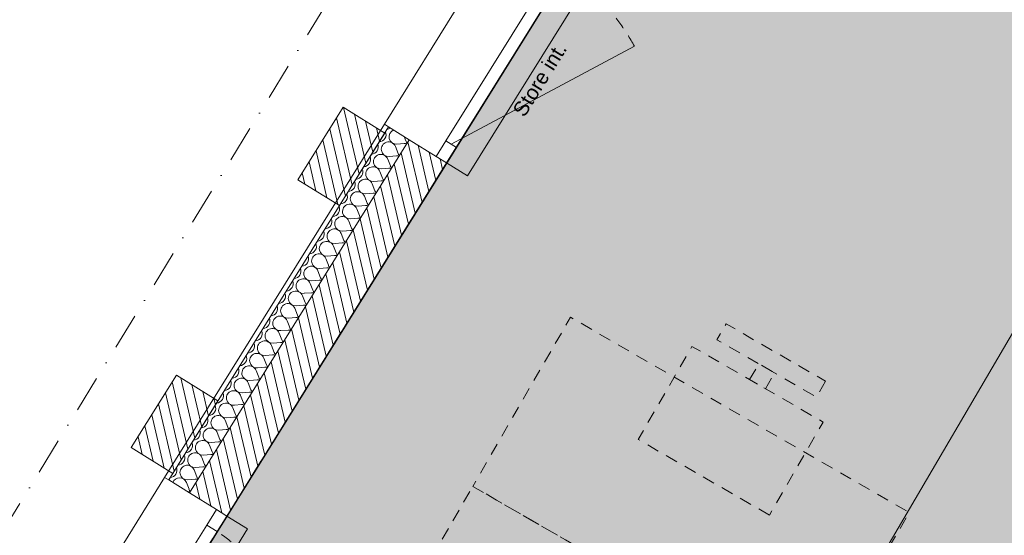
# Model space of a CAD drawing. Header units: millimetres. Extents: x -95266 to 45774, y -33242 to 22435.
# Tile 84 of 88: x -79527 to -75498, y 18210 to 20322. Entities that reach past the tile are written whole.
import ezdxf
from ezdxf.enums import TextEntityAlignment as Align

# ---------------------------------------------------------------- set-up
doc = ezdxf.new("R2010")
doc.units = ezdxf.units.MM
doc.header["$MEASUREMENT"] = 0
for name, pattern in [('! FIN Pointille', [87.5, 50, -37.5]), ('! STR Pointille', [87.5, 50, -37.5]), ('! URB Limite propriété', [300, 150, -75, 0, -75]), ('Tirets petits', [125, 75, -50])]:
    doc.linetypes.add(name, pattern=pattern)
for name, color, linetype in [('01-STR_Dalles.ARCHI', 7, 'Continuous'), ('01-STR_Murs extérieurs.ARCHI', 7, 'Continuous'), ('03-SURFACE _ Utile.ARCHI', 7, 'Continuous'), ('04-SOE_Faux Plafond.ARCHI', 7, 'Continuous'), ('04-SOE_Revetement de sol.ARCHI', 7, 'Continuous'), ('05-INF _ COTATIONS.ARCHI', 7, 'Continuous'), ('06-REP _ EQUIP MOBI _ hors marché.ARCHI', 7, 'Continuous'), ('06-REP _ EQUIP MOBI _ marché.ARCHI', 7, 'Continuous'), ('Fenêtres Archicad', 7, 'Continuous'), ('Marques de fenêtre Archicad', 7, 'Continuous'), ('Marques de Zone Archicad', 7, 'Continuous'), ('Nouveau_07-VRD_Terrain EDL_Parcelle.ARCHI', 7, 'Continuous')]:
    doc.layers.add(name, color=color, linetype=linetype)
doc.styles.add('STYLE_GENERE_1', font='arial.ttf')
doc.styles.add('STYLE_GENERE_2', font='arial.ttf')
doc.dimstyles.new('STYLE_GENERE__1', dxfattribs={"dimtxt": 75, "dimasz": 57, "dimexe": 0.18, "dimexo": 50, "dimgap": 0, "dimtad": 1, "dimlfac": 0.001, "dimzin": 0, "dimdsep": 46, "dimtxsty": 'STYLE_GENERE_1', "dimblk": 'ARROWHEAD_2', "dimblk1": 'ARROWHEAD_2', "dimblk2": 'ARROWHEAD_2', "dimcen": 0.09, "dimclrd": 256, "dimclre": 256, "dimclrt": 256, "dimazin": 0, "dimtfac": 1, "dimtdec": 4, "dimtmove": 0, "dimatfit": 3, "dimfxl": 0, "dimtolj": 1, "dimtzin": 0, "dimarcsym": 0})

# ---------------------------------------------------------------- blocks, each defined once
blk = doc.blocks.new('Dalle_1_2', base_point=(-76490.4, 21808.4))
at = {"layer": '01-STR_Dalles.ARCHI', "color": 7, "linetype": 'Continuous', "lineweight": 5, "flags": 128}
blk.add_lwpolyline([(-76490.4, 21808.4), (-87291.7, 4437.9), (-82006.1, 1387.3), (-82425.9, 539.4), (-77581.8, -2296.9), (-72433.7, 6489), (-56478, -2855), (-54056.4, -4268.9), (-54717.7, -5397.6), (-55839.4, -4740.4), (-56513, -5890.1), (-48741.5, -10399.6), (-47429.1, -8161.6), (-44547, -9851.7), (-45759.6, -11920.3), (-44179.8, -12831.6), (-42533.9, -10035.9), (-41442, -10665.3), (-36023.4, -1555.2)], close=True, dxfattribs=at)
blk = doc.blocks.new('SRU__12_2', base_point=(-72946.4, 17552.5))
at = {"layer": '03-SURFACE _ Utile.ARCHI', "linetype": 'Continuous', "lineweight": 0, "true_color": 0xffdad2}
blk.add_hatch(color=254, dxfattribs=at).paths.add_polyline_path([(-76490.4, 21808.4), (-81271, 14120.2), (-78092.6, 12257.8), (-76599.2, 14806.5), (-75361.8, 14081.5), (-74211.7, 16044.4), (-72270.4, 14906.9), (-72449.2, 14601.8), (-70290.1, 13341.4), (-70031.3, 13189.8), (-69631.6, 12955.6), (-67489.3, 16611.6)])
at = {"layer": 'Marques de Zone Archicad', "color": 7, "lineweight": 5}
for tag, height, style, p in [('ROOM_NAME', 125, 'STYLE_GENERE_2', (-73133.8, 18199.2)), ('DUMMY_861', 125, 'STYLE_GENERE_2', (-72820.4, 18046.8)), ('measuredAreaCode', 100, 'STYLE_GENERE_1', (-73251.7, 18000.8)), ('DUMMY_862', 100, 'STYLE_GENERE_1', (-73349.9, 17830.7)), ('DUMMY_864', 100, 'STYLE_GENERE_1', (-73448.1, 17660.6)), ('DUMMY_863', 100, 'STYLE_GENERE_1', (-73079.3, 17674.4)), ('titleZoneLevel', 100, 'STYLE_GENERE_1', (-73546.3, 17490.5)), ('DUMMY_865', 100, 'STYLE_GENERE_1', (-73111.5, 17466.2))]:
    blk.add_attdef(tag, text='', height=height, rotation=329.9997, dxfattribs=dict(at, style=style)).set_placement(p, align=Align.TOP_LEFT)
blk = doc.blocks.new('Dalle_8_2', base_point=(-87291.7, 4437.9))
at = {"layer": '04-SOE_Faux Plafond.ARCHI', "color": 252, "linetype": 'Tirets petits', "lineweight": 5, "flags": 128}
blk.add_lwpolyline([(-87291.7, 4437.9), (-76490.4, 21808.4), (-36023.4, -1555.2), (-39411.7, -7251.8), (-41500.3, -6028), (-43890.9, -4627.3), (-44756.4, -6104.4), (-53251, -1126.9), (-52156.1, 745.7), (-53422.7, 1487.9), (-53460.6, 1423.2), (-53841, 1646.1), (-57988.5, 4076.8), (-57988.2, 4077.3), (-63007.5, 7016.8), (-62958, 7101.4), (-66320.9, 9071.9), (-66373.3, 8982.4), (-70933.1, 11661), (-70035.8, 13192.4), (-72449.2, 14601.8), (-72270.4, 14906.9), (-74211.7, 16044.4), (-75399.8, 14016.8), (-76572.4, 14703.9), (-78078.4, 12133.6), (-80174.3, 8556.8), (-78961.8, 7856.7), (-78041.3, 9427.6), (-72585.2, 6230.6), (-77581.8, -2296.9), (-82427.2, 536.8), (-82006.1, 1387.3)], close=True, dxfattribs=at)
blk = doc.blocks.new('Dalle_16_2', base_point=(-87291.7, 4437.9))
at = {"layer": '04-SOE_Revetement de sol.ARCHI', "color": 7, "linetype": 'Continuous', "lineweight": 5, "flags": 128}
blk.add_lwpolyline([(-87291.7, 4437.9), (-76490.4, 21808.4), (-50739, 6940.8)], dxfattribs=at)
blk = doc.blocks.new('Mur_6_2', base_point=(-78217.8, 19560.6))
at = {"layer": '01-STR_Murs extérieurs.ARCHI', "linetype": 'Continuous', "lineweight": 0, "true_color": 0x000000}
h = blk.add_hatch(dxfattribs=at)
h.set_pattern_fill('Hachure_simple_0002', color=18, style=0, pattern_type=2)
h.set_pattern_definition([(103.12592, (0, 0), (36.52025, 8.515946), [])])
h.paths.add_polyline_path([(-78217.8, 19560.6), (-78033, 19857.8), (-78202.9, 19963.5), (-78387.7, 19666.2)])
at = {"layer": '01-STR_Murs extérieurs.ARCHI', "color": 7, "linetype": 'Continuous', "lineweight": 5, "flags": 128}
for points in [[(-78202.9, 19963.5), (-78387.7, 19666.2)], [(-78033, 19857.8), (-78202.9, 19963.5)], [(-78217.8, 19560.6), (-78033, 19857.8)], [(-78387.7, 19666.2), (-78217.8, 19560.6)]]:
    blk.add_lwpolyline(points, dxfattribs=at)
blk = doc.blocks.new('*X158')
at = {"layer": '01-STR_Murs extérieurs.ARCHI', "color": 7, "linetype": 'Continuous', "lineweight": 5}
for p, q in [((-77953.7, 19843.9), (-77946.6, 19825.5)), ((-77989.1, 19802.5), (-77978.3, 19774.5)), ((-77982.8, 19812.7), (-77952.9, 19815.3)), ((-78020.8, 19751.5), (-78009.9, 19723.6)), ((-78014.5, 19761.7), (-77984.6, 19764.3)), ((-78046.2, 19710.8), (-78016.3, 19713.4)), ((-78077.9, 19659.8), (-78048, 19662.4)), ((-78052.5, 19700.6), (-78041.6, 19672.6)), ((-78084.2, 19649.6), (-78073.3, 19621.7)), ((-78115.9, 19598.7), (-78105, 19570.7)), ((-78109.5, 19608.9), (-78079.6, 19611.5)), ((-78147.6, 19547.7), (-78136.7, 19519.8)), ((-78141.2, 19557.9), (-78111.3, 19560.5)), ((-78172.9, 19507), (-78143, 19509.6)), ((-78179.2, 19496.8), (-78168.4, 19468.8)), ((-78210.9, 19445.8), (-78200, 19417.9)), ((-78204.6, 19456), (-78174.7, 19458.6)), ((-78242.6, 19394.9), (-78231.7, 19366.9)), ((-78236.3, 19405.1), (-78206.4, 19407.7)), ((-78274.3, 19343.9), (-78263.4, 19316)), ((-78268, 19354.1), (-78238.1, 19356.7)), ((-78299.6, 19303.2), (-78269.7, 19305.8)), ((-78306, 19293), (-78295.1, 19265)), ((-78337.7, 19242), (-78326.8, 19214.1)), ((-78331.3, 19252.2), (-78301.4, 19254.8)), ((-78369.3, 19191.1), (-78358.5, 19163.1)), ((-78363, 19201.3), (-78333.1, 19203.9)), ((-78401, 19140.1), (-78390.1, 19112.2)), ((-78394.7, 19150.3), (-78364.8, 19152.9)), ((-78426.4, 19099.4), (-78396.5, 19102)), ((-78432.7, 19089.2), (-78421.8, 19061.2)), ((-78464.4, 19038.2), (-78453.5, 19010.3)), ((-78458, 19048.4), (-78428.2, 19051)), ((-78496.1, 18987.3), (-78485.2, 18959.3)), ((-78489.7, 18997.4), (-78459.8, 19000.1)), ((-78527.8, 18936.3), (-78516.9, 18908.3)), ((-78521.4, 18946.5), (-78491.5, 18949.1)), ((-78553.1, 18895.5), (-78523.2, 18898.2)), ((-78559.4, 18885.4), (-78548.6, 18857.4)), ((-78591.1, 18834.4), (-78580.2, 18806.4)), ((-78584.8, 18844.6), (-78554.9, 18847.2)), ((-78622.8, 18783.4), (-78611.9, 18755.5)), ((-78616.5, 18793.6), (-78586.6, 18796.2)), ((-78648.1, 18742.7), (-78618.3, 18745.3)), ((-78654.5, 18732.5), (-78643.6, 18704.5)), ((-78686.2, 18681.5), (-78675.3, 18653.6)), ((-78679.8, 18691.7), (-78649.9, 18694.3)), ((-78717.9, 18630.6), (-78707, 18602.6)), ((-78711.5, 18640.8), (-78681.6, 18643.4)), ((-78749.5, 18579.6), (-78738.7, 18551.7)), ((-78743.2, 18589.8), (-78713.3, 18592.4)), ((-78774.9, 18538.9), (-78745, 18541.5)), ((-78781.2, 18528.7), (-78770.3, 18500.7)), ((-78812.9, 18477.7), (-78802, 18449.8)), ((-78806.6, 18487.9), (-78776.7, 18490.5)), ((-78844.6, 18426.8), (-78833.7, 18398.8)), ((-78838.2, 18437), (-78808.4, 18439.6))]:
    blk.add_line(p, q, dxfattribs=at)
for centre, start, end in [((-78057.3, 19852), 328.1259, 22.4228), ((-78025.6, 19902.9), 273.829, 304.1995), ((-77985.4, 19842.6), 111.6534, 274.9958), ((-78057.3, 19852), 273.829, 328.1259), ((-77918.6, 19836.4), 201.256, 221.6815), ((-78089, 19801), 273.829, 328.1259), ((-78089, 19801), 328.1259, 22.4228), ((-78017.1, 19791.6), 21.256, 274.9958), ((-77950.3, 19785.4), 74.5703, 94.9958), ((-78120.7, 19750), 328.1259, 22.4228), ((-78048.8, 19740.7), 21.256, 274.9958), ((-77982, 19734.5), 74.5703, 94.9958), ((-77950.3, 19785.4), 201.256, 221.6815), ((-78152.4, 19699.1), 328.1259, 22.4228), ((-78120.7, 19750), 273.829, 328.1259), ((-78080.5, 19689.7), 21.256, 274.9958), ((-78013.7, 19683.5), 74.5703, 94.9958), ((-77982, 19734.5), 201.256, 221.6815), ((-78152.4, 19699.1), 273.829, 328.1259), ((-78112.1, 19638.8), 21.256, 274.9958), ((-78045.4, 19632.6), 74.5703, 94.9958), ((-78013.7, 19683.5), 201.256, 221.6815), ((-78184, 19648.1), 273.829, 328.1259), ((-78184, 19648.1), 328.1259, 22.4228), ((-78045.4, 19632.6), 201.256, 221.6815), ((-78215.7, 19597.2), 273.829, 328.1259), ((-78215.7, 19597.2), 328.1259, 22.4228), ((-78143.8, 19587.8), 21.256, 274.9958), ((-78077, 19581.6), 74.5703, 94.9958), ((-78247.4, 19546.2), 328.1259, 22.4228), ((-78175.5, 19536.9), 21.256, 274.9958), ((-78108.7, 19530.7), 74.5703, 94.9958), ((-78077, 19581.6), 201.256, 221.6815), ((-78279.1, 19495.3), 328.1259, 22.4228), ((-78247.4, 19546.2), 273.829, 328.1259), ((-78207.2, 19485.9), 21.256, 274.9958), ((-78140.4, 19479.7), 74.5703, 94.9958), ((-78108.7, 19530.7), 201.256, 221.6815), ((-78279.1, 19495.3), 273.829, 328.1259), ((-78238.9, 19435), 21.256, 274.9958), ((-78140.4, 19479.7), 201.256, 221.6815), ((-78310.8, 19444.3), 273.829, 328.1259), ((-78310.8, 19444.3), 328.1259, 22.4228), ((-78172.1, 19428.7), 74.5703, 94.9958), ((-78342.5, 19393.4), 328.1259, 22.4228), ((-78270.6, 19384), 21.256, 274.9958), ((-78203.8, 19377.8), 74.5703, 94.9958), ((-78172.1, 19428.7), 201.256, 221.6815), ((-78374.1, 19342.4), 328.1259, 22.4228), ((-78342.5, 19393.4), 273.829, 328.1259), ((-78302.2, 19333), 21.256, 274.9958), ((-78235.5, 19326.8), 74.5703, 94.9958), ((-78203.8, 19377.8), 201.256, 221.6815), ((-78405.8, 19291.5), 328.1259, 22.4228), ((-78374.1, 19342.4), 273.829, 328.1259), ((-78333.9, 19282.1), 21.256, 274.9958), ((-78267.1, 19275.9), 74.5703, 94.9958), ((-78235.5, 19326.8), 201.256, 221.6815), ((-78405.8, 19291.5), 273.829, 328.1259), ((-78365.6, 19231.1), 21.256, 274.9958), ((-78267.1, 19275.9), 201.256, 221.6815), ((-78437.5, 19240.5), 273.829, 328.1259), ((-78437.5, 19240.5), 328.1259, 22.4228), ((-78298.8, 19224.9), 74.5703, 94.9958), ((-78469.2, 19189.6), 328.1259, 22.4228), ((-78397.3, 19180.2), 21.256, 274.9958), ((-78330.5, 19174), 74.5703, 94.9958), ((-78298.8, 19224.9), 201.256, 221.6815), ((-78500.9, 19138.6), 328.1259, 22.4228), ((-78469.2, 19189.6), 273.829, 328.1259), ((-78429, 19129.2), 21.256, 274.9958), ((-78362.2, 19123), 74.5703, 94.9958), ((-78330.5, 19174), 201.256, 221.6815), ((-78532.6, 19087.7), 328.1259, 22.4228), ((-78500.9, 19138.6), 273.829, 328.1259), ((-78460.7, 19078.3), 21.256, 274.9958), ((-78393.9, 19072.1), 74.5703, 94.9958), ((-78362.2, 19123), 201.256, 221.6815), ((-78532.6, 19087.7), 273.829, 328.1259), ((-78492.3, 19027.3), 21.256, 274.9958), ((-78393.9, 19072.1), 201.256, 221.6815), ((-78564.2, 19036.7), 273.829, 328.1259), ((-78564.2, 19036.7), 328.1259, 22.4228), ((-78425.6, 19021.1), 74.5703, 94.9958), ((-78595.9, 18985.8), 328.1259, 22.4228), ((-78524, 18976.4), 21.256, 274.9958), ((-78457.2, 18970.2), 74.5703, 94.9958), ((-78425.6, 19021.1), 201.256, 221.6815), ((-78627.6, 18934.8), 328.1259, 22.4228), ((-78595.9, 18985.8), 273.829, 328.1259), ((-78555.7, 18925.4), 21.256, 274.9958), ((-78488.9, 18919.2), 74.5703, 94.9958), ((-78457.2, 18970.2), 201.256, 221.6815), ((-78627.6, 18934.8), 273.829, 328.1259), ((-78587.4, 18874.5), 21.256, 274.9958), ((-78520.6, 18868.3), 74.5703, 94.9958), ((-78488.9, 18919.2), 201.256, 221.6815), ((-78659.3, 18883.9), 273.829, 328.1259), ((-78659.3, 18883.9), 328.1259, 22.4228), ((-78520.6, 18868.3), 201.256, 221.6815), ((-78691, 18832.9), 273.829, 328.1259), ((-78691, 18832.9), 328.1259, 22.4228), ((-78619.1, 18823.5), 21.256, 274.9958), ((-78552.3, 18817.3), 74.5703, 94.9958), ((-78722.7, 18781.9), 328.1259, 22.4228), ((-78650.8, 18772.6), 21.256, 274.9958), ((-78584, 18766.4), 74.5703, 94.9958), ((-78552.3, 18817.3), 201.256, 221.6815), ((-78754.3, 18731), 328.1259, 22.4228), ((-78722.7, 18781.9), 273.829, 328.1259), ((-78682.4, 18721.6), 21.256, 274.9958), ((-78615.7, 18715.4), 74.5703, 94.9958), ((-78584, 18766.4), 201.256, 221.6815), ((-78754.3, 18731), 273.829, 328.1259), ((-78714.1, 18670.7), 21.256, 274.9958), ((-78615.7, 18715.4), 201.256, 221.6815), ((-78786, 18680), 273.829, 328.1259), ((-78786, 18680), 328.1259, 22.4228), ((-78647.3, 18664.5), 74.5703, 94.9958), ((-78817.7, 18629.1), 328.1259, 22.4228), ((-78745.8, 18619.7), 21.256, 274.9958), ((-78679, 18613.5), 74.5703, 94.9958), ((-78647.3, 18664.5), 201.256, 221.6815), ((-78849.4, 18578.1), 328.1259, 22.4228), ((-78817.7, 18629.1), 273.829, 328.1259), ((-78777.5, 18568.8), 21.256, 274.9958), ((-78710.7, 18562.6), 74.5703, 94.9958), ((-78679, 18613.5), 201.256, 221.6815), ((-78881.1, 18527.2), 328.1259, 22.4228), ((-78849.4, 18578.1), 273.829, 328.1259), ((-78809.2, 18517.8), 21.256, 274.9958), ((-78742.4, 18511.6), 74.5703, 94.9958), ((-78710.7, 18562.6), 201.256, 221.6815), ((-78881.1, 18527.2), 273.829, 328.1259), ((-78840.9, 18466.9), 21.256, 274.9958), ((-78742.4, 18511.6), 201.256, 221.6815), ((-78912.8, 18476.2), 273.829, 328.1259), ((-78912.8, 18476.2), 328.1259, 22.4228), ((-78774.1, 18460.6), 74.5703, 94.9958), ((-78872.5, 18415.9), 21.256, 158.5579), ((-78805.8, 18409.7), 74.5703, 94.9958), ((-78774.1, 18460.6), 201.256, 221.6815), ((-78837.4, 18358.7), 74.5703, 93.148), ((-78805.8, 18409.7), 201.256, 221.6815)]:
    blk.add_arc(centre, 30, start, end, dxfattribs=at)
blk = doc.blocks.new('Fenêtre 27')
at = {"layer": 'Fenêtres Archicad', "color": 8, "linetype": 'Continuous', "lineweight": 5}
blk.add_line((425, -25), (-311.1, 400), dxfattribs=at)
at = {"layer": 'Fenêtres Archicad', "color": 7, "linetype": 'Continuous', "lineweight": 5}
for p, q in [((-500, 0), (500, 0)), ((-500, 0), (-425, 0)), ((-500, 0), (-500, -50)), ((-500, 0), (-500, -50)), ((-425, 0), (-425, -50)), ((-425, 0), (425, 0)), ((425, -50), (425, 0)), ((425, 0), (500, 0)), ((500, 0), (500, -50)), ((500, 0), (500, -50)), ((-425, -50), (-500, -50)), ((-500, -50), (-500, -180)), ((425, -50), (-425, -50)), ((500, -50), (425, -50)), ((500, -50), (500, -180)), ((-500, -180), (-500, -280)), ((500, -180), (500, -280)), ((-500, -280), (-500, -300)), ((500, -280), (500, -300)), ((-500, -300), (500, -300))]:
    blk.add_line(p, q, dxfattribs=at)
at = {"layer": 'Fenêtres Archicad', "color": 8, "linetype": '! FIN Pointille', "lineweight": 5}
blk.add_arc((425, -25), 850, 150, 180, dxfattribs=at)
blk = doc.blocks.new('Marque fenêtre 27')
at = {"layer": 'Marques de fenêtre Archicad', "color": 7, "lineweight": 5, "style": 'STYLE_GENERE_1'}
for tag, p in [('strCust1Value', (-164.7, -419.4)), ('DUMMY_233', (-164.7, -405.7))]:
    blk.add_attdef(tag, text='', height=60, dxfattribs=at).set_placement(p, align=Align.TOP_LEFT)
blk = doc.blocks.new('Mur_17_2', base_point=(-87291.7, 4437.9))
at = {"layer": '01-STR_Murs extérieurs.ARCHI', "linetype": 'Continuous', "lineweight": 0, "true_color": 0x000000}
h = blk.add_hatch(dxfattribs=at)
h.set_pattern_fill('Hachure_simple_0002', color=18, style=0, pattern_type=2)
h.set_pattern_definition([(283.12592, (0, 0), (36.52025, 8.515946), [])])
h.paths.add_polyline_path([(-77932.3, 19830.5), (-78831.7, 18384.1), (-78678.8, 18289), (-77779.4, 19735.5)])
at = {"layer": '01-STR_Murs extérieurs.ARCHI', "color": 7, "linetype": 'Continuous', "lineweight": 5}
for p, q in [((-78017.2, 19883.3), (-78916.6, 18436.9)), ((-78017.2, 19883.3), (-78034.2, 19893.9)), ((-77932.3, 19830.5), (-78017.2, 19883.3)), ((-77932.3, 19830.5), (-78831.7, 18384.1)), ((-77821.9, 19761.9), (-77932.3, 19830.5)), ((-77779.4, 19735.5), (-77821.9, 19761.9)), ((-78916.6, 18436.9), (-78933.6, 18447.5)), ((-78831.7, 18384.1), (-78916.6, 18436.9)), ((-78721.3, 18315.4), (-78831.7, 18384.1)), ((-78678.8, 18289), (-78721.3, 18315.4))]:
    blk.add_line(p, q, dxfattribs=at)
at = {"layer": '01-STR_Murs extérieurs.ARCHI', "color": 7, "linetype": 'Continuous', "lineweight": 5, "flags": 128}
for points in [[(-78034.2, 19893.9), (-78933.6, 18447.5)], [(-78678.8, 18289), (-77779.4, 19735.5)]]:
    blk.add_lwpolyline(points, dxfattribs=at)
at = {"layer": '01-STR_Murs extérieurs.ARCHI', "color": 7, "lineweight": 5}
blk.add_blockref('*X158', (0, 0), dxfattribs=at)
at = {"layer": 'Fenêtres Archicad', "color": 7, "linetype": 'Continuous', "lineweight": 5, "zscale": 1000, "rotation": 238.1259194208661}
for p in [(-77515.4, 20160.1), (-78942.8, 17864.4)]:
    blk.add_blockref('Fenêtre 27', p, dxfattribs=at)
at = {"layer": 'Marques de fenêtre Archicad', "color": 8, "lineweight": 5}
ref = blk.add_blockref('Marque fenêtre 27', (-77770.1, 20318.5), dxfattribs=dict(at, rotation=58.12591942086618))
ref.add_attrib('strCust1Value', 'Store int.', dxfattribs={"color": 7, "lineweight": 5, "height": 60, "rotation": 58.1259, "style": 'STYLE_GENERE_1'}).set_placement((-77512.5, 19950.7), align=Align.TOP_LEFT)
blk = doc.blocks.new('Mur_61_2', base_point=(-78900, 18463.5))
at = {"layer": '01-STR_Murs extérieurs.ARCHI', "linetype": 'Continuous', "lineweight": 0, "true_color": 0x000000}
h = blk.add_hatch(dxfattribs=at)
h.set_pattern_fill('Hachure_simple_0002', color=18, style=0, pattern_type=2)
h.set_pattern_definition([(103.12592, (0, 0), (36.52025, 8.515946), [])])
h.paths.add_polyline_path([(-78900, 18463.5), (-78715.2, 18760.7), (-78885.1, 18866.3), (-79069.9, 18569.1)])
at = {"layer": '01-STR_Murs extérieurs.ARCHI', "color": 7, "linetype": 'Continuous', "lineweight": 5, "flags": 128}
for points in [[(-78885.1, 18866.3), (-79069.9, 18569.1)], [(-78715.2, 18760.7), (-78885.1, 18866.3)], [(-78900, 18463.5), (-78715.2, 18760.7)], [(-79069.9, 18569.1), (-78900, 18463.5)]]:
    blk.add_lwpolyline(points, dxfattribs=at)
blk = doc.blocks.new('Poste de travail de bureau unique 27[29]_2', base_point=(-77672.5, 18410.6))
at = {"layer": '06-REP _ EQUIP MOBI _ hors marché.ARCHI', "color": 252, "linetype": '! STR Pointille', "lineweight": 5, "flags": 128}
for points in [[(-77672.5, 18410.6), (-76286.8, 17610.6), (-76686.8, 16917.8), (-78072.5, 17717.8)], [(-77500.6, 17728.2), (-76963.7, 17418.2), (-77183.7, 17037.2), (-77720.6, 17347.2)], [(-77730.7, 17179.8), (-77693.2, 17244.7), (-77286.1, 17009.7), (-77323.6, 16944.8)], [(-77419.7, 17173.4), (-77457.2, 17108.5), (-77522.1, 17146), (-77484.6, 17210.9)]]:
    blk.add_lwpolyline(points, close=True, dxfattribs=at)
blk = doc.blocks.new('Poste de travail de bureau unique 27[32]_2', base_point=(-76286.8, 17610.6))
at = {"layer": '06-REP _ EQUIP MOBI _ hors marché.ARCHI', "color": 252, "linetype": '! STR Pointille', "lineweight": 5, "flags": 128}
for points in [[(-76286.8, 17610.6), (-77672.5, 18410.6), (-77272.5, 19103.4), (-75886.8, 18303.4)], [(-76228.6, 18841.4), (-76266.1, 18776.4), (-76673.2, 19011.4), (-76635.7, 19076.4)], [(-76458.7, 18292.9), (-76995.6, 18602.9), (-76775.6, 18984), (-76238.7, 18674)], [(-76539.6, 18847.7), (-76502.1, 18912.7), (-76437.2, 18875.2), (-76474.7, 18810.2)]]:
    blk.add_lwpolyline(points, close=True, dxfattribs=at)
blk = doc.blocks.new('Stores vénitiens 27[105]_2', base_point=(-78594, 18236.3))
at = {"layer": '06-REP _ EQUIP MOBI _ marché.ARCHI', "color": 8, "linetype": 'Continuous', "lineweight": 5}
for p, q in [((-79206.9, 17439.8), (-78678.9, 18289.1)), ((-78678.9, 18289.1), (-78594, 18236.3)), ((-78594, 18236.3), (-79121.9, 17387)), ((-79121.9, 17387), (-79206.9, 17439.8))]:
    blk.add_line(p, q, dxfattribs=at)
blk = doc.blocks.new('Stores vénitiens 27[106]_2', base_point=(-77166.5, 20532))
at = {"layer": '06-REP _ EQUIP MOBI _ marché.ARCHI', "color": 8, "linetype": 'Continuous', "lineweight": 5}
for p, q in [((-77779.4, 19735.5), (-77251.5, 20584.8)), ((-77251.5, 20584.8), (-77166.5, 20532)), ((-77166.5, 20532), (-77694.5, 19682.7)), ((-77694.5, 19682.7), (-77779.4, 19735.5))]:
    blk.add_line(p, q, dxfattribs=at)
blk = doc.blocks.new('*D768')
at = {"layer": '05-INF _ COTATIONS.ARCHI', "color": 251, "linetype": 'Continuous', "lineweight": 5, "true_color": 0x666666}
for p, q in [((-74559.5, 20693.9), (-74462.4, 20637.1)), ((-74489.5, 20627.9), (-74532.3, 20703.1)), ((-74492.4, 20697.1), (-74510.9, 20665.5)), ((-74510.9, 20665.5), (-79093.7, 12844.4)), ((-79142.2, 12872.8), (-79045.1, 12816)), ((-79072.3, 12806.8), (-79115.1, 12882))]:
    blk.add_line(p, q, dxfattribs=at)
at = {"layer": '05-INF _ COTATIONS.ARCHI', "color": 251, "lineweight": 5, "true_color": 0x666666, "char_height": 75, "attachment_point": 7, "rotation": 59.632, "style": 'STYLE_GENERE_1'}
for s, insert in [('\\A1;{\\pql;\\fArial|b0|i0|c0|p0;\\W1.000000;9,06}', (-76851.4, 16700.9)), ('\\A1;{\\pql;\\fArial|b0|i0|c0|p0;\\W1.000000;8}', (-79095.6, 12870.7))]:
    blk.add_mtext(s, dxfattribs=dict(at, insert=insert))
blk = doc.blocks.new('ARROWHEAD_2')
at = {"color": 0, "linetype": 'Continuous', "lineweight": 0}
for p, q in [((0, 0), (-1, 0)), ((-0.378, -0.655), (0.378, 0.655))]:
    blk.add_line(p, q, dxfattribs=at)
blk = doc.blocks.new('*D790')
at = {"layer": '05-INF _ COTATIONS.ARCHI', "color": 251, "linetype": 'Continuous', "lineweight": 5, "true_color": 0x666666}
for p, q in [((-67845, 15995.6), (-76846.1, 21192.4)), ((-67816.9, 16044.4), (-67873.1, 15946.9)), ((-67882.5, 15974), (-67807.5, 16017.3)), ((-67780, 15958.1), (-67845, 15995.6)), ((-67751.9, 16006.9), (-67808.2, 15909.4)), ((-67817.5, 15936.5), (-67742.5, 15979.8)), ((-63417.7, 13439.6), (-67780, 15958.1))]:
    blk.add_line(p, q, dxfattribs=at)
blk = doc.blocks.new('*D791')
at = {"layer": '05-INF _ COTATIONS.ARCHI', "color": 251, "linetype": 'Continuous', "lineweight": 5, "true_color": 0x666666}
for p, q in [((-76817.9, 21241.1), (-76874.2, 21143.7)), ((-76808.6, 21214), (-76883.6, 21170.7)), ((-76846.1, 21192.4), (-76877.8, 21210.7)), ((-67845, 15995.6), (-76846.1, 21192.4)), ((-67882.5, 15974), (-67807.5, 16017.3))]:
    blk.add_line(p, q, dxfattribs=at)
at = {"layer": '05-INF _ COTATIONS.ARCHI', "color": 251, "lineweight": 5, "true_color": 0x666666, "insert": (-72449.5, 18671.4), "char_height": 75, "attachment_point": 7, "rotation": 330.0001, "style": 'STYLE_GENERE_1'}
blk.add_mtext('\\A1;{\\pql;\\fArial|b0|i0|c0|p0;\\W1.000000;10,39}', dxfattribs=at)

msp = doc.modelspace()

# ---------------------------------------------------------------- linework, layer by layer
at = {"layer": '03-SURFACE _ Utile.ARCHI', "color": 254, "linetype": 'Continuous', "lineweight": 0, "true_color": 0xffdad2, "flags": 128}
msp.add_lwpolyline([(-76490.431, 21808.373), (-81271.048, 14120.241), (-78092.561, 12257.821), (-76599.17, 14806.508), (-75361.847, 14081.504), (-74211.719, 16044.362), (-72270.427, 14906.871), (-72449.172, 14601.818), (-70290.136, 13341.429), (-70031.297, 13189.763), (-69631.598, 12955.561), (-67489.348, 16611.618)], close=True, dxfattribs=at)
at = {"layer": 'Nouveau_07-VRD_Terrain EDL_Parcelle.ARCHI', "color": 1, "linetype": '! URB Limite propriété', "lineweight": 15, "flags": 128}
msp.add_lwpolyline([(-77016.379, 22434.535), (-80376.932, 16951.425), (-81220.579, 14671.5), (-87656.289, 4325.036)], dxfattribs=at)

# ---------------------------------------------------------------- block references
at = {"layer": '01-STR_Dalles.ARCHI', "color": 7, "linetype": 'Continuous', "lineweight": 5}
msp.add_blockref('Dalle_1_2', (-76490.431, 21808.373), dxfattribs=at)
at = {"layer": '01-STR_Murs extérieurs.ARCHI', "color": 7, "lineweight": 5}
for name, p in [('Mur_17_2', (-87291.697, 4437.903)), ('Mur_6_2', (-78217.84, 19560.622)), ('Mur_61_2', (-78900.046, 18463.506))]:
    msp.add_blockref(name, p, dxfattribs=at)
at = {"layer": '03-SURFACE _ Utile.ARCHI', "color": 7, "linetype": 'Continuous', "lineweight": 5}
msp.add_blockref('SRU__12_2', (-72946.365, 17552.498), dxfattribs=at)
at = {"layer": '04-SOE_Faux Plafond.ARCHI', "color": 252, "linetype": 'Tirets petits', "lineweight": 5}
msp.add_blockref('Dalle_8_2', (-87291.697, 4437.903), dxfattribs=at)
at = {"layer": '04-SOE_Revetement de sol.ARCHI', "color": 7, "linetype": 'Continuous', "lineweight": 5}
msp.add_blockref('Dalle_16_2', (-87291.697, 4437.903), dxfattribs=at)
at = {"layer": '06-REP _ EQUIP MOBI _ hors marché.ARCHI', "color": 252, "linetype": '! STR Pointille', "lineweight": 5}
for name, p in [('Poste de travail de bureau unique 27[32]_2', (-76286.836, 17610.579)), ('Poste de travail de bureau unique 27[29]_2', (-77672.478, 18410.577))]:
    msp.add_blockref(name, p, dxfattribs=at)
at = {"layer": '06-REP _ EQUIP MOBI _ marché.ARCHI', "color": 8, "linetype": 'Continuous', "lineweight": 5}
for name, p in [('Stores vénitiens 27[106]_2', (-77166.543, 20531.97)), ('Stores vénitiens 27[105]_2', (-78594.014, 18236.328))]:
    msp.add_blockref(name, p, dxfattribs=at)

# ---------------------------------------------------------------- dimensions: what is measured, and where the dimension line sits
at = {"layer": '05-INF _ COTATIONS.ARCHI', "color": 251, "linetype": 'Continuous', "lineweight": 5, "true_color": 0x666666}
for base, p1, p2, angle, picture, middle, turn in [((-76846.065, 21192.394), (-67489.074, 16612.086), (-76490.431, 21808.373), 150.00011, '*D791', (-72321.926, 18641.015), 330.00011), ((-67844.979, 15995.638), (-67424.364, 16574.169), (-67489.074, 16612.086), 150.00011, '*D790', (-67710.292, 15978.498), 330.00011), ((-79093.66, 12844.41), (-74512.206, 20666.249), (-79093.66, 12844.41), 239.63202, '*D768', (-76834.649, 16803.585), 59.63202)]:
    dim = msp.add_linear_dim(base=base, p1=p1, p2=p2, angle=angle, dimstyle='STYLE_GENERE__1', dxfattribs=at)
    dim.commit()
    dim.dimension.update_dxf_attribs({"geometry": picture, "text_midpoint": middle, "dimtype": 160, "text_rotation": turn})

doc.saveas('drawing.dxf')
